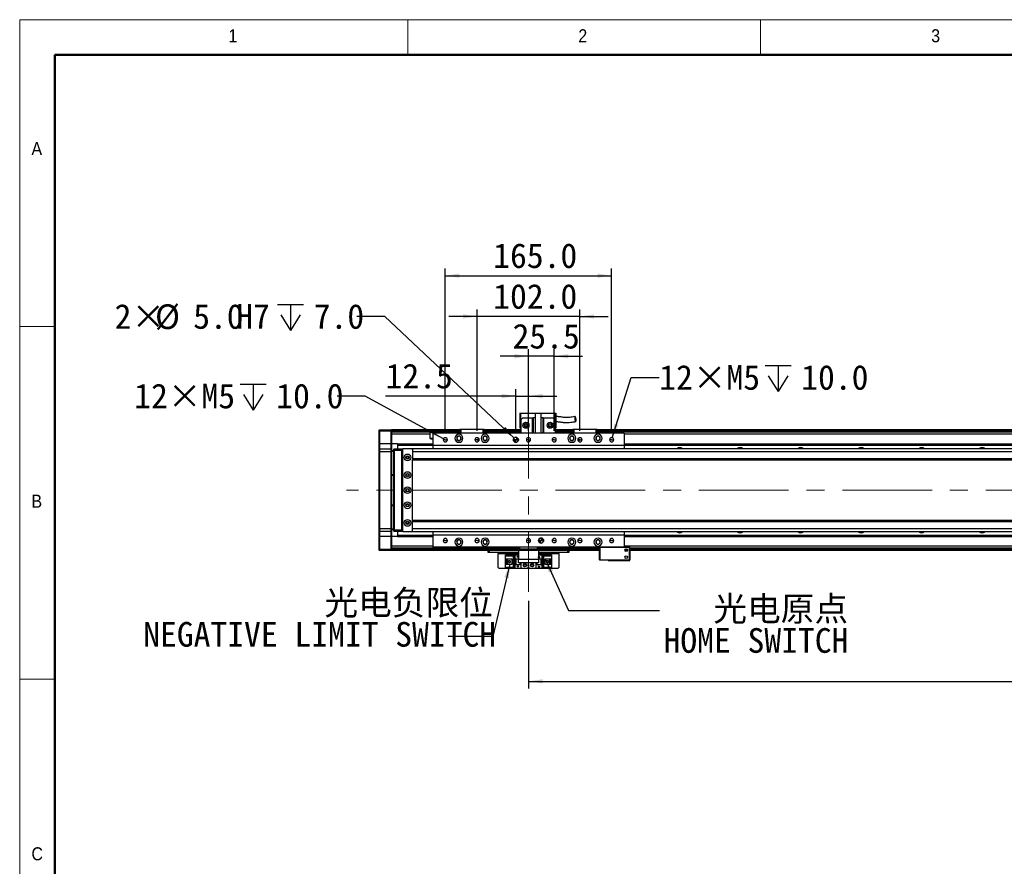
# Model space of a CAD drawing. Header units: millimetres. Extents: x 35 to 2924, y 35 to 2044.
# Tile 2 of 8: x 35 to 1012, y 1204 to 2044. Entities that reach past the tile are written whole.
import ezdxf

# ---------------------------------------------------------------- set-up
doc = ezdxf.new("R2010")
doc.units = ezdxf.units.MM
doc.header["$LTSCALE"] = 7
doc.linetypes.add('CENTERX2', pattern=[20.32, 12.7, -2.54, 2.54, -2.54])
doc.layers.add('DIMNS', color=7, linetype='Continuous')
doc.styles.add('SLDTEXTSTYLE1', font='txt')
doc.styles.add('SLDTEXTSTYLE10', font='txt')
doc.styles.add('SLDTEXTSTYLE3', font='Gothic.ttf', dxfattribs={"width": 0.913})
doc.styles.add('SLDTEXTSTYLE9', font='txt', dxfattribs={"bigfont": 'bigfont'})
doc.dimstyles.new('SLDDIMSTYLE0', dxfattribs={"dimtxt": 24.5, "dimasz": 14, "dimexe": 0, "dimexo": 0.0625, "dimgap": 6.125, "dimtad": 2, "dimdec": 1, "dimrnd": 1e-09, "dimzin": 4, "dimdsep": 46, "dimtxsty": 'SLDTEXTSTYLE1', "dimsah": 1, "dimcen": 0.09, "dimadec": 0, "dimazin": 1, "dimtfac": 1, "dimtdec": 1, "dimtofl": 0, "dimtmove": 0, "dimatfit": 3, "dimfxl": 0, "dimfrac": 2, "dimtolj": 1, "dimtzin": 12, "dimarcsym": 0})
doc.dimstyles.new('SLDDIMSTYLE1', dxfattribs={"dimtxt": 24.5, "dimasz": 14, "dimexe": 0, "dimexo": 0.0625, "dimgap": 6.125, "dimtad": 2, "dimdec": 1, "dimrnd": 1e-09, "dimzin": 4, "dimdsep": 46, "dimtxsty": 'SLDTEXTSTYLE1', "dimsah": 1, "dimcen": 0.09, "dimadec": 0, "dimazin": 1, "dimtfac": 1, "dimtdec": 1, "dimtmove": 0, "dimatfit": 0, "dimfxl": 0, "dimfrac": 2, "dimtolj": 1, "dimtzin": 12, "dimarcsym": 0})
doc.dimstyles.new('SLDDIMSTYLE2', dxfattribs={"dimtxt": 0.18, "dimasz": 14, "dimexe": 0, "dimexo": 0.0625, "dimgap": 0, "dimtad": 0, "dimtih": 1, "dimtoh": 1, "dimdec": 0, "dimrnd": 1e-09, "dimzin": 0, "dimdsep": 46, "dimtxsty": 'Standard', "dimsah": 1, "dimcen": 0.09, "dimadec": 0, "dimazin": 0, "dimtfac": 14, "dimtdec": 0, "dimtofl": 0, "dimtmove": 0, "dimatfit": 3, "dimfxl": 0, "dimfrac": 2, "dimtolj": 1, "dimtzin": 0, "dimarcsym": 0})
doc.dimstyles.new('SLDDIMSTYLE3', dxfattribs={"dimtxt": 24.5, "dimasz": 14, "dimexe": 0, "dimexo": 0.0625, "dimgap": 6.125, "dimtad": 2, "dimdec": 1, "dimrnd": 1e-09, "dimzin": 12, "dimdsep": 46, "dimtxsty": 'SLDTEXTSTYLE1', "dimsah": 1, "dimcen": 0.09, "dimadec": 0, "dimazin": 3, "dimtfac": 1, "dimtdec": 1, "dimtmove": 0, "dimatfit": 0, "dimfxl": 0, "dimfrac": 2, "dimtolj": 1, "dimtzin": 12, "dimarcsym": 0})
doc.dimstyles.new('SLDDIMSTYLE7', dxfattribs={"dimtxt": 24.5, "dimasz": 14, "dimexe": 0, "dimexo": 0.0625, "dimgap": 6.125, "dimtad": 0, "dimtih": 1, "dimtoh": 1, "dimdec": 1, "dimrnd": 1e-09, "dimzin": 4, "dimdsep": 46, "dimtxsty": 'SLDTEXTSTYLE1', "dimsah": 1, "dimcen": 0, "dimadec": 0, "dimazin": 1, "dimtfac": 1, "dimtdec": 1, "dimtofl": 0, "dimtmove": 0, "dimatfit": 3, "dimfxl": 0, "dimfrac": 2, "dimtolj": 1, "dimtzin": 12, "dimarcsym": 0})
doc.dimstyles.new('SLDDIMSTYLE8', dxfattribs={"dimtxt": 24.5, "dimasz": 14, "dimexe": 0, "dimexo": 0.0625, "dimgap": 6.125, "dimtad": 0, "dimtih": 1, "dimtoh": 1, "dimdec": 1, "dimrnd": 1e-09, "dimzin": 12, "dimdsep": 46, "dimtxsty": 'SLDTEXTSTYLE1', "dimsah": 1, "dimcen": 0, "dimadec": 0, "dimazin": 3, "dimtfac": 1, "dimtdec": 1, "dimtofl": 0, "dimtmove": 0, "dimatfit": 3, "dimfxl": 0, "dimfrac": 2, "dimtolj": 1, "dimtzin": 12, "dimarcsym": 0})
doc.dimstyles.new('SLDDIMSTYLE9', dxfattribs={"dimtxt": 24.5, "dimasz": 14, "dimexe": 0, "dimexo": 0.0625, "dimgap": 6.125, "dimtad": 0, "dimtih": 1, "dimtoh": 1, "dimdec": 1, "dimrnd": 1e-09, "dimzin": 12, "dimdsep": 46, "dimtxsty": 'SLDTEXTSTYLE1', "dimsah": 1, "dimcen": 0, "dimadec": 0, "dimazin": 3, "dimtfac": 1, "dimtdec": 1, "dimtofl": 0, "dimtmove": 0, "dimatfit": 3, "dimfxl": 0, "dimfrac": 2, "dimtolj": 1, "dimtzin": 12, "dimarcsym": 0})

# ---------------------------------------------------------------- blocks, each defined once
blk = doc.blocks.new('_D_26')
at = {"layer": 'DIMNS'}
for p, q in [((527.19, 1670.37), (397.98, 1670.37)), ((527.19, 1635.87), (527.19, 1677.37)), ((527.19, 1670.37), (539.69, 1670.37)), ((539.69, 1635.87), (539.69, 1677.37)), ((539.69, 1670.37), (567.69, 1670.37))]:
    blk.add_line(p, q, dxfattribs=at)
for points in [[(527.19, 1670.37), (513.19, 1672.47), (513.19, 1668.27)], [(539.69, 1670.37), (553.69, 1668.27), (553.69, 1672.47)]]:
    blk.add_solid(points, dxfattribs=at)
at = {"layer": 'DIMNS', "insert": (397.98, 1702.51), "char_height": 24.5, "attachment_point": 1, "style": 'SLDTEXTSTYLE1'}
blk.add_mtext('12.5', dxfattribs=at)
blk = doc.blocks.new('_D_27')
at = {"layer": 'DIMNS'}
for p, q in [((488.69, 1749.44), (460.69, 1749.44)), ((488.69, 1635.87), (488.69, 1756.44)), ((590.69, 1749.44), (488.69, 1749.44)), ((590.69, 1635.87), (590.69, 1756.44)), ((590.69, 1749.44), (618.69, 1749.44))]:
    blk.add_line(p, q, dxfattribs=at)
for points in [[(488.69, 1749.44), (474.69, 1751.54), (474.69, 1747.34)], [(590.69, 1749.44), (604.69, 1747.34), (604.69, 1751.54)]]:
    blk.add_solid(points, dxfattribs=at)
at = {"layer": 'DIMNS', "insert": (504.73, 1781.59), "char_height": 24.5, "attachment_point": 1, "style": 'SLDTEXTSTYLE1'}
blk.add_mtext('102.0', dxfattribs=at)
blk = doc.blocks.new('_D_28')
at = {"layer": 'DIMNS'}
for p, q in [((457.19, 1635.87), (457.19, 1796.88)), ((457.19, 1789.88), (622.19, 1789.88)), ((622.19, 1635.87), (622.19, 1796.88))]:
    blk.add_line(p, q, dxfattribs=at)
for points in [[(457.19, 1789.88), (471.19, 1787.78), (471.19, 1791.98)], [(622.19, 1789.88), (608.19, 1791.98), (608.19, 1787.78)]]:
    blk.add_solid(points, dxfattribs=at)
at = {"layer": 'DIMNS', "insert": (504.73, 1822.02), "char_height": 24.5, "attachment_point": 1, "style": 'SLDTEXTSTYLE1'}
blk.add_mtext('165.0', dxfattribs=at)
blk = doc.blocks.new('_D_29')
at = {"layer": 'DIMNS'}
for p, q in [((539.69, 1709.94), (511.69, 1709.94)), ((539.69, 1635.87), (539.69, 1716.94)), ((565.19, 1709.94), (539.69, 1709.94)), ((565.19, 1635.87), (565.19, 1716.94)), ((565.19, 1709.94), (593.19, 1709.94))]:
    blk.add_line(p, q, dxfattribs=at)
for points in [[(539.69, 1709.94), (525.69, 1712.04), (525.69, 1707.84)], [(565.19, 1709.94), (579.19, 1707.84), (579.19, 1712.04)]]:
    blk.add_solid(points, dxfattribs=at)
at = {"layer": 'DIMNS', "insert": (523.92, 1742.09), "char_height": 24.5, "attachment_point": 1, "style": 'SLDTEXTSTYLE1'}
blk.add_mtext('25.5', dxfattribs=at)
blk = doc.blocks.new('SW_SYMBOL_HOLE_DEPTH')
at = {"layer": 'DIMNS', "color": 0}
for p, q in [((0, 6125), (5600, 6125)), ((2800, 6125), (2800, 525)), ((700, 3885), (2800, 525)), ((4900, 3885), (2800, 525))]:
    blk.add_line(p, q, dxfattribs=at)
blk = doc.blocks.new('_D_31')
at = {"layer": 'DIMNS'}
for p, q in [((622.81, 1628.99), (641.42, 1688.84)), ((641.42, 1688.84), (669.42, 1688.84))]:
    blk.add_line(p, q, dxfattribs=at)
blk.add_solid([(622.81, 1628.99), (628.98, 1641.74), (624.97, 1642.98)], dxfattribs=at)
at = {"layer": 'DIMNS', "xscale": 0.004592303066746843, "yscale": 0.004592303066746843, "zscale": 0.004592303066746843}
blk.add_blockref('SW_SYMBOL_HOLE_DEPTH', (774.4, 1672.62), dxfattribs=at)
at = {"layer": 'DIMNS', "char_height": 24.5, "attachment_point": 1, "style": 'SLDTEXTSTYLE1'}
for s, insert in [('12×M5', (669.42, 1701.19)), ('10.0', (810.26, 1701.19))]:
    blk.add_mtext(s, dxfattribs=dict(at, insert=insert))
blk = doc.blocks.new('_D_32')
at = {"layer": 'DIMNS'}
for p, q in [((377.86, 1670.37), (349.86, 1670.37)), ((455.35, 1627.99), (377.86, 1670.37))]:
    blk.add_line(p, q, dxfattribs=at)
blk.add_solid([(455.35, 1627.99), (444.07, 1636.55), (442.06, 1632.87)], dxfattribs=at)
at = {"layer": 'DIMNS', "xscale": 0.004592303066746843, "yscale": 0.004592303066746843, "zscale": 0.004592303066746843}
blk.add_blockref('SW_SYMBOL_HOLE_DEPTH', (253.63, 1654.15), dxfattribs=at)
at = {"layer": 'DIMNS', "char_height": 24.5, "attachment_point": 1, "style": 'SLDTEXTSTYLE1'}
for s, insert in [('12×M5', (148.66, 1682.71)), ('10.0', (289.5, 1682.71))]:
    blk.add_mtext(s, dxfattribs=dict(at, insert=insert))
blk = doc.blocks.new('_D_33')
at = {"layer": 'DIMNS'}
for p, q in [((397.35, 1749.44), (369.35, 1749.44)), ((525.37, 1628.7), (397.35, 1749.44))]:
    blk.add_line(p, q, dxfattribs=at)
blk.add_solid([(525.37, 1628.7), (516.63, 1639.83), (513.75, 1636.78)], dxfattribs=at)
at = {"layer": 'DIMNS', "xscale": 0.004592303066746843, "yscale": 0.004592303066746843, "zscale": 0.004592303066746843}
blk.add_blockref('SW_SYMBOL_HOLE_DEPTH', (290.82, 1733.12), dxfattribs=at)
at = {"layer": 'DIMNS', "char_height": 24.5, "attachment_point": 1, "style": 'SLDTEXTSTYLE1'}
for s, insert in [('2×', (129.17, 1761.68)), ('%%c', (169.25, 1761.45)), ('5.0', (207.11, 1761.68)), ('H7', (249.78, 1761.68)), ('7.0', (326.68, 1761.68))]:
    blk.add_mtext(s, dxfattribs=dict(at, insert=insert))
blk = doc.blocks.new('_D_34')
at = {"layer": 'DIMNS'}
for p, q in [((539.69, 1467.14), (539.69, 1380.18)), ((2039.69, 1467.14), (2039.69, 1380.18)), ((539.69, 1387.18), (2039.69, 1387.18))]:
    blk.add_line(p, q, dxfattribs=at)
for points in [[(539.69, 1387.18), (553.69, 1385.08), (553.69, 1389.28)], [(2039.69, 1387.18), (2025.69, 1389.28), (2025.69, 1385.08)]]:
    blk.add_solid(points, dxfattribs=at)
at = {"layer": 'DIMNS', "insert": (1247.02, 1419.33), "char_height": 24.5, "attachment_point": 1, "style": 'SLDTEXTSTYLE1'}
blk.add_mtext('1500.0', dxfattribs=at)
blk = doc.blocks.new('SW_NOTE_8')
at = {"layer": 'DIMNS', "color": 0, "char_height": 24.5, "attachment_point": 1}
for s, insert, style in [('{\\fMicrosoft YaHei|b0|i0|c134|p34; 光电原点}', (44.97, 14.07), 'SLDTEXTSTYLE9'), ('HOME SWITCH', (3.9, -17.43), 'SLDTEXTSTYLE10')]:
    blk.add_mtext(s, dxfattribs=dict(at, insert=insert, style=style))
blk = doc.blocks.new('SW_NOTE_9')
at = {"layer": 'DIMNS', "color": 0, "char_height": 24.5, "attachment_point": 1}
for s, insert, style in [('{\\fMicrosoft YaHei|b0|i0|c134|p34;    光电负限位}', (-155.8, 46.01), 'SLDTEXTSTYLE9'), ('NEGATIVE LIMIT SWITCH', (-302.35, 14.51), 'SLDTEXTSTYLE10')]:
    blk.add_mtext(s, dxfattribs=dict(at, insert=insert, style=style))
blk = doc.blocks.new('SW_DOWELSYMBOL_5')
at = {"linetype": 'Continuous', "lineweight": 18}
h = blk.add_hatch(color=0, dxfattribs=at)
edge = h.paths.add_edge_path(flags=0)
edge.add_arc((0, 0), 2.5, 180, 270)
edge.add_line((0, -2.5), (0, 0))
edge.add_line((0, 0), (-2.5, 0))
h = blk.add_hatch(color=0, dxfattribs=at)
edge = h.paths.add_edge_path(flags=0)
edge.add_arc((0, 0), 2.5, 0, 90)
edge.add_line((0, 2.5), (0, 0))
edge.add_line((0, 0), (2.5, 0))
at = {"layer": 'DIMNS', "color": 0}
blk.add_circle((0, 0), 2.5, dxfattribs=at)
blk = doc.blocks.new('SW_DOWELSYMBOL_6')
at = {"linetype": 'Continuous', "lineweight": 18}
h = blk.add_hatch(color=0, dxfattribs=at)
edge = h.paths.add_edge_path(flags=0)
edge.add_arc((0, 0), 2.5, 180, 270)
edge.add_line((0, -2.5), (0, 0))
edge.add_line((0, 0), (-2.5, 0))
h = blk.add_hatch(color=0, dxfattribs=at)
edge = h.paths.add_edge_path(flags=0)
edge.add_arc((0, 0), 2.5, 0, 90)
edge.add_line((0, 2.5), (0, 0))
edge.add_line((0, 0), (2.5, 0))
at = {"layer": 'DIMNS', "color": 0}
blk.add_circle((0, 0), 2.5, dxfattribs=at)

msp = doc.modelspace()

# ---------------------------------------------------------------- linework, layer by layer
at = {"color": 7, "linetype": 'Continuous', "lineweight": 18}
for p, q in [((2905, 2044), (35, 2044)), ((35, 2044), (35, 35)), ((420, 2009), (420, 2044)), ((770, 2044), (770, 2009)), ((70, 2009), (2870, 2009)), ((70, 2009), (70, 70)), ((70, 1739.5), (35, 1739.5)), ((35, 1389.5), (70, 1389.5))]:
    msp.add_line(p, q, dxfattribs=at)
at = {"color": 7, "linetype": 'Continuous', "lineweight": 50}
for p, q in [((2870, 2009), (70, 2009)), ((70, 2009), (70, 70))]:
    msp.add_line(p, q, dxfattribs=at)
at = {"color": 7, "linetype": 'Continuous', "lineweight": 25}
for p, q in [((531.19, 1653.28), (532.19, 1653.28)), ((531.19, 1653.28), (531.19, 1638.88)), ((532.19, 1646.88), (532.19, 1653.28)), ((532.19, 1653.28), (546.19, 1653.28)), ((546.19, 1653.48), (546.19, 1633.48)), ((546.19, 1653.48), (552.19, 1653.48)), ((552.19, 1633.48), (552.19, 1653.48)), ((552.19, 1653.28), (566.19, 1653.28)), ((566.19, 1653.28), (567.19, 1653.28)), ((566.19, 1653.28), (566.19, 1646.88)), ((567.19, 1638.88), (567.19, 1653.28)), ((534.19, 1648.88), (532.19, 1646.88)), ((532.19, 1646.88), (532.19, 1633.48)), ((534.19, 1648.88), (543.69, 1648.88)), ((543.69, 1633.48), (543.69, 1648.88)), ((543.69, 1648.88), (544.19, 1648.88)), ((544.19, 1648.88), (544.19, 1633.48)), ((546.19, 1648.88), (544.19, 1648.88)), ((554.19, 1648.88), (552.19, 1648.88)), ((554.19, 1633.48), (554.19, 1648.88)), ((554.19, 1648.88), (554.69, 1648.88)), ((554.69, 1648.88), (564.19, 1648.88)), ((554.69, 1648.88), (554.69, 1633.48)), ((566.19, 1646.88), (564.19, 1648.88)), ((566.19, 1646.88), (566.19, 1633.48)), ((391.69, 1636.68), (391.99, 1636.98)), ((391.69, 1635.48), (391.69, 1636.68)), ((391.69, 1635.48), (391.99, 1635.48)), ((391.69, 1622.98), (391.69, 1635.48)), ((391.99, 1636.98), (391.99, 1635.48)), ((391.99, 1636.98), (403.39, 1636.98)), ((391.99, 1635.48), (391.99, 1622.98)), ((403.39, 1635.48), (391.99, 1635.48)), ((403.39, 1635.48), (403.39, 1636.98)), ((403.39, 1636.98), (403.69, 1636.68)), ((403.39, 1622.98), (403.39, 1635.48)), ((403.39, 1635.48), (403.69, 1635.48)), ((471.69, 1636.98), (403.69, 1636.98)), ((403.69, 1636.98), (403.69, 1636.68)), ((403.69, 1636.68), (403.69, 1635.48)), ((403.69, 1636.48), (471.69, 1636.48)), ((403.69, 1635.48), (403.69, 1622.98)), ((471.69, 1634.49), (403.69, 1634.49)), ((442.05, 1632.49), (403.69, 1632.49)), ((442.05, 1628.38), (442.05, 1632.49)), ((634.69, 1633.48), (444.69, 1633.48)), ((444.69, 1633.48), (444.69, 1621.48)), ((464.69, 1636.78), (471.69, 1636.78)), ((464.69, 1636.78), (464.69, 1636.58)), ((464.69, 1636.58), (471.69, 1636.58)), ((464.69, 1636.48), (464.69, 1636.58)), ((471.69, 1637.18), (471.99, 1637.48)), ((471.69, 1633.48), (471.69, 1637.18)), ((472.69, 1637.18), (471.69, 1637.18)), ((471.99, 1637.48), (472.81, 1637.48)), ((472.69, 1637.18), (472.81, 1637.48)), ((472.69, 1637.18), (472.69, 1633.48)), ((494.69, 1637.18), (472.69, 1637.18)), ((472.81, 1637.48), (494.57, 1637.48)), ((494.57, 1637.48), (495.39, 1637.48)), ((494.69, 1637.18), (494.57, 1637.48)), ((494.69, 1633.48), (494.69, 1637.18)), ((495.69, 1637.18), (494.69, 1637.18)), ((495.39, 1637.48), (495.69, 1637.18)), ((495.69, 1637.18), (495.69, 1633.48)), ((532.19, 1636.98), (495.69, 1636.98)), ((495.69, 1636.78), (532.19, 1636.78)), ((495.69, 1636.58), (532.19, 1636.58)), ((495.69, 1636.48), (532.19, 1636.48)), ((532.19, 1634.49), (495.69, 1634.49)), ((531.19, 1638.88), (532.19, 1638.88)), ((566.19, 1638.88), (567.19, 1638.88)), ((583.69, 1636.98), (566.19, 1636.98)), ((566.19, 1636.78), (583.69, 1636.78)), ((566.19, 1636.58), (583.69, 1636.58)), ((566.19, 1636.48), (583.69, 1636.48)), ((583.69, 1634.49), (566.19, 1634.49)), ((583.69, 1637.18), (583.99, 1637.48)), ((583.69, 1633.48), (583.69, 1637.18)), ((584.69, 1637.18), (583.69, 1637.18)), ((583.99, 1637.48), (584.81, 1637.48)), ((584.69, 1637.18), (584.81, 1637.48)), ((584.69, 1637.18), (584.69, 1633.48)), ((606.69, 1637.18), (584.69, 1637.18)), ((584.81, 1637.48), (606.57, 1637.48)), ((606.57, 1637.48), (607.39, 1637.48)), ((606.69, 1637.18), (606.57, 1637.48)), ((606.69, 1633.48), (606.69, 1637.18)), ((607.69, 1637.18), (606.69, 1637.18)), ((607.39, 1637.48), (607.69, 1637.18)), ((607.69, 1637.18), (607.69, 1633.48)), ((1971.69, 1636.98), (607.69, 1636.98)), ((607.69, 1636.78), (1971.69, 1636.78)), ((607.69, 1636.58), (1971.69, 1636.58)), ((607.69, 1636.48), (1971.69, 1636.48)), ((1971.69, 1634.49), (607.69, 1634.49)), ((634.69, 1633.48), (634.69, 1621.48)), ((391.69, 1622.98), (391.99, 1622.98)), ((391.69, 1617.68), (391.69, 1622.98)), ((391.99, 1622.98), (391.99, 1617.98)), ((403.39, 1622.98), (391.99, 1622.98)), ((403.39, 1617.98), (403.39, 1622.98)), ((403.39, 1622.98), (403.69, 1622.98)), ((409.69, 1622.99), (403.69, 1622.99)), ((403.69, 1622.98), (403.69, 1617.68)), ((409.69, 1622.99), (444.69, 1622.99)), ((409.69, 1622.99), (409.69, 1622.7)), ((409.69, 1622.7), (444.69, 1622.7)), ((409.69, 1622.7), (409.69, 1621.8)), ((409.69, 1621.8), (444.69, 1621.8)), ((409.69, 1621.8), (409.69, 1621.5)), ((409.69, 1621.5), (444.69, 1621.5)), ((409.69, 1621.5), (409.69, 1617.98)), ((444.69, 1628.38), (442.05, 1628.38)), ((634.69, 1621.48), (444.69, 1621.48)), ((444.69, 1621.48), (444.69, 1617.98)), ((457.19, 1626.98), (455.09, 1626.98)), ((457.19, 1626.98), (459.29, 1626.98)), ((488.69, 1626.98), (486.59, 1626.98)), ((488.69, 1626.98), (488.82, 1626.98)), ((490.03, 1626.98), (490.79, 1626.98)), ((527.19, 1626.98), (524.69, 1626.98)), ((527.19, 1626.98), (529.69, 1626.98)), ((539.69, 1626.98), (537.59, 1626.98)), ((539.69, 1626.98), (541.79, 1626.98)), ((565.19, 1626.98), (563.09, 1626.98)), ((565.19, 1626.98), (567.29, 1626.98)), ((589.35, 1626.98), (588.59, 1626.98)), ((590.69, 1626.98), (590.56, 1626.98)), ((590.69, 1626.98), (592.79, 1626.98)), ((622.19, 1626.98), (620.09, 1626.98)), ((622.19, 1626.98), (624.29, 1626.98)), ((634.69, 1622.99), (1944.69, 1622.99)), ((634.69, 1622.7), (1944.69, 1622.7)), ((634.69, 1621.8), (1944.69, 1621.8)), ((634.69, 1621.5), (1944.69, 1621.5)), ((634.69, 1621.48), (634.69, 1617.98)), ((391.99, 1617.98), (391.69, 1617.68)), ((391.69, 1614.98), (391.69, 1617.68)), ((391.69, 1538.98), (391.69, 1614.98)), ((391.99, 1614.98), (391.69, 1614.98)), ((391.99, 1617.98), (391.99, 1614.98)), ((391.99, 1617.98), (403.39, 1617.98)), ((391.99, 1614.98), (391.99, 1538.98)), ((403.39, 1614.98), (391.99, 1614.98)), ((403.39, 1614.98), (403.39, 1617.98)), ((403.39, 1617.98), (403.69, 1617.68)), ((403.39, 1538.98), (403.39, 1614.98)), ((403.39, 1614.98), (403.69, 1614.98)), ((403.69, 1617.68), (403.69, 1614.98)), ((403.69, 1616.48), (406.19, 1616.48)), ((406.19, 1615.48), (403.69, 1615.48)), ((403.69, 1614.98), (403.69, 1538.98)), ((406.19, 1617.68), (406.49, 1617.98)), ((406.19, 1616.48), (406.19, 1617.68)), ((406.19, 1537.48), (406.19, 1616.48)), ((406.19, 1616.48), (406.49, 1616.48)), ((406.49, 1617.98), (406.49, 1616.48)), ((406.49, 1617.98), (413.69, 1617.98)), ((406.49, 1616.48), (406.49, 1537.48)), ((413.69, 1616.48), (406.49, 1616.48)), ((413.69, 1617.98), (413.69, 1616.48)), ((413.69, 1617.98), (415.19, 1617.98)), ((414.89, 1617.68), (413.69, 1617.68)), ((413.69, 1616.48), (413.69, 1537.48)), ((414.69, 1615.98), (414.19, 1615.98)), ((414.19, 1615.98), (414.19, 1537.98)), ((415.19, 1617.98), (414.69, 1617.48)), ((414.69, 1617.48), (414.69, 1536.48)), ((424.19, 1617.98), (415.19, 1617.98)), ((424.69, 1617.48), (424.19, 1617.98)), ((2155.19, 1617.98), (424.69, 1617.98)), ((424.69, 1617.98), (424.69, 1617.48)), ((424.69, 1617.35), (424.69, 1617.48)), ((424.69, 1617.35), (424.69, 1614.98)), ((2155.69, 1614.98), (424.69, 1614.98)), ((424.69, 1614.98), (424.69, 1607.98)), ((420.84, 1609.98), (418.54, 1609.98)), ((2155.69, 1607.98), (424.69, 1607.98)), ((424.69, 1607.98), (424.69, 1606.98)), ((424.69, 1606.98), (2155.69, 1606.98)), ((424.69, 1546.98), (424.69, 1606.98)), ((403.69, 1592.48), (406.19, 1592.48)), ((406.19, 1591.48), (403.69, 1591.48)), ((403.69, 1562.48), (406.19, 1562.48)), ((406.19, 1561.48), (403.69, 1561.48)), ((418.54, 1543.98), (420.84, 1543.98)), ((2155.69, 1546.98), (424.69, 1546.98)), ((424.69, 1545.98), (424.69, 1546.98)), ((424.69, 1545.98), (2155.69, 1545.98)), ((424.69, 1538.98), (424.69, 1545.98)), ((391.69, 1536.28), (391.69, 1538.98)), ((391.99, 1538.98), (391.69, 1538.98)), ((391.99, 1535.98), (391.69, 1536.28)), ((391.69, 1530.98), (391.69, 1536.28)), ((391.99, 1538.98), (391.99, 1535.98)), ((391.99, 1538.98), (403.39, 1538.98)), ((403.39, 1535.98), (391.99, 1535.98)), ((391.99, 1535.98), (391.99, 1530.98)), ((403.39, 1535.98), (403.39, 1538.98)), ((403.39, 1538.98), (403.69, 1538.98)), ((403.39, 1535.98), (403.69, 1536.28)), ((403.39, 1530.98), (403.39, 1535.98)), ((403.69, 1538.98), (403.69, 1536.28)), ((403.69, 1538.48), (406.19, 1538.48)), ((406.19, 1537.48), (403.69, 1537.48)), ((403.69, 1536.28), (403.69, 1530.98)), ((406.19, 1536.28), (406.19, 1537.48)), ((406.19, 1537.48), (406.49, 1537.48)), ((406.19, 1536.28), (406.49, 1535.98)), ((406.49, 1537.48), (406.49, 1535.98)), ((406.49, 1537.48), (413.69, 1537.48)), ((413.69, 1535.98), (406.49, 1535.98)), ((409.69, 1535.98), (409.69, 1532.46)), ((413.69, 1537.48), (413.69, 1535.98)), ((413.69, 1536.28), (414.89, 1536.28)), ((415.19, 1535.98), (413.69, 1535.98)), ((414.19, 1537.98), (414.69, 1537.98)), ((414.69, 1536.48), (415.19, 1535.98)), ((415.19, 1535.98), (424.19, 1535.98)), ((424.19, 1535.98), (424.69, 1536.48)), ((424.69, 1538.98), (2155.69, 1538.98)), ((424.69, 1536.62), (424.69, 1538.98)), ((424.69, 1536.48), (424.69, 1536.62)), ((424.69, 1535.98), (424.69, 1536.48)), ((424.69, 1535.98), (2155.19, 1535.98)), ((444.69, 1535.98), (444.69, 1532.48)), ((634.69, 1535.98), (634.69, 1532.48)), ((391.99, 1530.98), (391.69, 1530.98)), ((391.69, 1518.48), (391.69, 1530.98)), ((403.39, 1530.98), (391.99, 1530.98)), ((391.99, 1530.98), (391.99, 1518.48)), ((403.69, 1530.98), (403.39, 1530.98)), ((403.39, 1518.48), (403.39, 1530.98)), ((403.69, 1530.98), (403.69, 1518.48)), ((409.69, 1530.98), (403.69, 1530.98)), ((409.69, 1532.46), (444.69, 1532.46)), ((409.69, 1532.46), (409.69, 1532.17)), ((409.69, 1532.17), (444.69, 1532.17)), ((409.69, 1532.17), (409.69, 1531.27)), ((409.69, 1531.27), (444.69, 1531.27)), ((409.69, 1531.27), (409.69, 1530.98)), ((409.69, 1530.98), (444.69, 1530.98)), ((634.69, 1532.48), (444.69, 1532.48)), ((444.69, 1532.48), (444.69, 1520.48)), ((457.19, 1526.98), (455.09, 1526.98)), ((457.19, 1526.98), (459.29, 1526.98)), ((488.69, 1526.98), (486.59, 1526.98)), ((488.69, 1526.98), (490.79, 1526.98)), ((539.69, 1526.98), (537.59, 1526.98)), ((539.69, 1526.98), (541.79, 1526.98)), ((552.19, 1526.98), (549.69, 1526.98)), ((552.19, 1526.98), (554.69, 1526.98)), ((565.19, 1526.98), (563.09, 1526.98)), ((565.19, 1526.98), (567.29, 1526.98)), ((590.69, 1526.98), (588.59, 1526.98)), ((590.69, 1526.98), (592.79, 1526.98)), ((622.19, 1526.98), (620.09, 1526.98)), ((622.19, 1526.98), (624.29, 1526.98)), ((634.69, 1532.48), (634.69, 1520.48)), ((634.69, 1532.46), (1944.69, 1532.46)), ((634.69, 1532.17), (1944.69, 1532.17)), ((634.69, 1531.27), (1944.69, 1531.27)), ((634.69, 1530.98), (1944.69, 1530.98)), ((391.99, 1518.48), (391.69, 1518.48)), ((391.69, 1517.28), (391.69, 1518.48)), ((391.99, 1516.98), (391.69, 1517.28)), ((391.99, 1518.48), (391.99, 1516.98)), ((391.99, 1518.48), (403.39, 1518.48)), ((403.39, 1516.98), (391.99, 1516.98)), ((403.39, 1516.98), (403.39, 1518.48)), ((403.69, 1518.48), (403.39, 1518.48)), ((403.69, 1517.28), (403.39, 1516.98)), ((529.69, 1519.48), (403.69, 1519.48)), ((403.69, 1518.48), (403.69, 1517.28)), ((403.69, 1517.28), (403.69, 1516.98)), ((529.69, 1516.98), (403.69, 1516.98)), ((634.69, 1520.48), (444.69, 1520.48)), ((499.69, 1514.98), (499.69, 1516.98)), ((500.69, 1514.98), (499.69, 1514.98)), ((500.69, 1516.98), (500.69, 1514.98)), ((529.69, 1514.98), (500.69, 1514.98)), ((509.69, 1514.98), (509.69, 1513.98)), ((509.69, 1500.18), (509.69, 1513.98)), ((529.69, 1518.48), (529.69, 1520.48)), ((530.69, 1518.48), (529.69, 1518.48)), ((529.69, 1516.98), (529.69, 1518.48)), ((549.69, 1516.98), (529.69, 1516.98)), ((529.69, 1516.98), (529.69, 1508.48)), ((530.69, 1520.48), (530.69, 1518.48)), ((548.69, 1518.48), (530.69, 1518.48)), ((548.69, 1518.48), (548.69, 1520.48)), ((549.69, 1518.48), (548.69, 1518.48)), ((549.69, 1520.48), (549.69, 1518.48)), ((610.19, 1519.48), (549.69, 1519.48)), ((549.69, 1518.48), (549.69, 1516.98)), ((549.69, 1516.98), (549.69, 1508.48)), ((610.19, 1516.98), (549.69, 1516.98)), ((578.69, 1514.98), (549.69, 1514.98)), ((569.69, 1513.98), (569.69, 1514.98)), ((569.69, 1513.98), (569.69, 1500.18)), ((578.69, 1514.98), (578.69, 1516.98)), ((579.69, 1514.98), (578.69, 1514.98)), ((579.69, 1516.98), (579.69, 1514.98)), ((610.49, 1520.48), (610.19, 1520.18)), ((610.19, 1507.78), (610.19, 1520.18)), ((610.49, 1520.18), (610.19, 1520.18)), ((610.49, 1520.18), (610.61, 1520.48)), ((610.49, 1520.18), (610.49, 1507.78)), ((639.89, 1520.18), (610.49, 1520.18)), ((634.69, 1520.78), (640.19, 1520.78)), ((634.69, 1520.48), (639.77, 1520.48)), ((637.84, 1516.98), (635.54, 1516.98)), ((639.89, 1520.18), (639.77, 1520.48)), ((639.77, 1520.48), (639.89, 1520.48)), ((640.19, 1520.18), (639.89, 1520.48)), ((639.89, 1507.78), (639.89, 1520.18)), ((640.19, 1520.18), (639.89, 1520.18)), ((640.19, 1520.18), (640.19, 1520.78)), ((640.19, 1520.18), (640.19, 1507.78)), ((1941.19, 1519.48), (640.19, 1519.48)), ((1941.19, 1516.98), (640.19, 1516.98)), ((516.99, 1511.88), (516.99, 1512.68)), ((516.99, 1512.68), (526.19, 1512.68)), ((525.29, 1511.88), (516.99, 1511.88)), ((516.99, 1511.88), (516.99, 1511.38)), ((524.79, 1511.38), (516.99, 1511.38)), ((516.99, 1508.78), (516.99, 1511.38)), ((516.99, 1508.78), (523.19, 1508.78)), ((516.99, 1503.18), (516.99, 1508.78)), ((518.29, 1503.18), (518.29, 1508.78)), ((518.79, 1508.43), (518.79, 1508.78)), ((523.19, 1508.43), (518.79, 1508.43)), ((518.79, 1503.53), (518.79, 1508.43)), ((521.59, 1506.78), (519.75, 1506.78)), ((519.75, 1506.78), (519.75, 1505.18)), ((519.75, 1505.18), (521.59, 1505.18)), ((521.59, 1506.78), (521.59, 1505.18)), ((523.19, 1508.78), (523.19, 1503.18)), ((524.79, 1511.38), (525.29, 1511.88)), ((524.79, 1500.58), (524.79, 1511.38)), ((525.29, 1500.08), (525.29, 1511.88)), ((526.19, 1512.68), (529.69, 1512.68)), ((526.19, 1512.68), (526.19, 1508.98)), ((526.19, 1508.98), (529.69, 1508.98)), ((526.19, 1508.98), (526.19, 1502.98)), ((526.69, 1508.98), (526.69, 1502.98)), ((526.99, 1508.98), (526.99, 1502.98)), ((528.59, 1511.18), (528.79, 1511.18)), ((529.19, 1509.98), (528.59, 1511.18)), ((528.79, 1511.58), (529.59, 1511.58)), ((528.79, 1511.18), (528.79, 1511.58)), ((529.69, 1510.98), (529.19, 1509.98)), ((529.59, 1511.58), (529.59, 1511.18)), ((529.59, 1511.18), (529.69, 1511.18)), ((529.69, 1508.48), (549.69, 1508.48)), ((529.69, 1504.98), (529.69, 1508.48)), ((549.69, 1504.98), (529.69, 1504.98)), ((531.39, 1502.98), (531.39, 1504.98)), ((531.69, 1502.98), (531.69, 1504.98)), ((532.19, 1504.98), (532.19, 1502.98)), ((539.69, 1501.28), (539.69, 1504.98)), ((547.19, 1502.98), (547.19, 1504.98)), ((547.69, 1504.98), (547.69, 1502.98)), ((547.99, 1504.98), (547.99, 1502.98)), ((549.69, 1512.68), (553.19, 1512.68)), ((549.69, 1510.58), (550.19, 1511.58)), ((549.79, 1510.38), (549.69, 1510.38)), ((549.69, 1508.98), (553.19, 1508.98)), ((549.69, 1508.48), (549.69, 1504.98)), ((549.79, 1509.98), (549.79, 1510.38)), ((550.59, 1509.98), (549.79, 1509.98)), ((550.19, 1511.58), (550.79, 1510.38)), ((550.59, 1510.38), (550.59, 1509.98)), ((550.79, 1510.38), (550.59, 1510.38)), ((552.39, 1502.98), (552.39, 1508.98)), ((552.69, 1502.98), (552.69, 1508.98)), ((553.19, 1508.98), (553.19, 1512.68)), ((553.19, 1512.68), (562.39, 1512.68)), ((553.19, 1502.98), (553.19, 1508.98)), ((562.39, 1511.88), (554.09, 1511.88)), ((554.09, 1511.88), (554.59, 1511.38)), ((554.09, 1511.88), (554.09, 1500.08)), ((554.59, 1511.38), (554.59, 1500.58)), ((562.39, 1511.38), (554.59, 1511.38)), ((556.19, 1508.78), (562.39, 1508.78)), ((556.19, 1503.18), (556.19, 1508.78)), ((560.59, 1508.43), (556.19, 1508.43)), ((557.79, 1505.18), (557.79, 1506.78)), ((559.63, 1506.78), (557.79, 1506.78)), ((557.79, 1505.18), (559.63, 1505.18)), ((559.63, 1505.18), (559.63, 1506.78)), ((560.59, 1508.78), (560.59, 1508.43)), ((560.59, 1508.43), (560.59, 1503.53)), ((561.09, 1508.78), (561.09, 1503.18)), ((562.39, 1512.68), (562.39, 1511.88)), ((562.39, 1511.38), (562.39, 1511.88)), ((562.39, 1511.38), (562.39, 1508.78)), ((562.39, 1508.78), (562.39, 1503.18)), ((610.49, 1507.48), (610.19, 1507.78)), ((610.19, 1507.78), (610.49, 1507.78)), ((610.49, 1507.78), (639.89, 1507.78)), ((610.49, 1507.78), (610.61, 1507.48)), ((610.61, 1507.48), (610.49, 1507.48)), ((639.77, 1507.48), (610.61, 1507.48)), ((618.69, 1507.18), (618.69, 1507.48)), ((618.69, 1507.18), (640.19, 1507.18)), ((639.89, 1507.78), (639.77, 1507.48)), ((639.89, 1507.48), (639.77, 1507.48)), ((639.89, 1507.78), (640.19, 1507.78)), ((640.19, 1507.78), (639.89, 1507.48)), ((640.19, 1507.18), (640.19, 1507.78)), ((509.69, 1500.18), (510.69, 1499.18)), ((568.69, 1499.18), (510.69, 1499.18)), ((523.19, 1503.18), (516.99, 1503.18)), ((516.99, 1500.58), (516.99, 1503.18)), ((516.99, 1500.58), (524.79, 1500.58)), ((516.99, 1500.58), (516.99, 1500.08)), ((516.99, 1500.08), (525.29, 1500.08)), ((516.99, 1499.28), (516.99, 1500.08)), ((526.19, 1499.28), (516.99, 1499.28)), ((518.79, 1503.18), (518.79, 1503.53)), ((518.79, 1503.53), (523.19, 1503.53)), ((525.29, 1500.08), (524.79, 1500.58)), ((532.19, 1502.98), (526.19, 1502.98)), ((526.19, 1502.98), (526.19, 1499.28)), ((532.19, 1499.28), (526.19, 1499.28)), ((528.59, 1501.58), (528.79, 1501.58)), ((529.19, 1500.38), (528.59, 1501.58)), ((528.79, 1501.98), (529.59, 1501.98)), ((528.79, 1501.58), (528.79, 1501.98)), ((529.79, 1501.58), (529.19, 1500.38)), ((529.59, 1501.98), (529.59, 1501.58)), ((529.59, 1501.58), (529.79, 1501.58)), ((532.19, 1502.98), (532.19, 1499.28)), ((537.69, 1499.28), (532.19, 1499.28)), ((547.19, 1499.28), (541.69, 1499.28)), ((547.19, 1499.28), (547.19, 1502.98)), ((553.19, 1502.98), (547.19, 1502.98)), ((553.19, 1499.28), (547.19, 1499.28)), ((549.59, 1500.78), (550.19, 1501.98)), ((549.79, 1500.78), (549.59, 1500.78)), ((549.79, 1500.38), (549.79, 1500.78)), ((550.59, 1500.38), (549.79, 1500.38)), ((550.19, 1501.98), (550.79, 1500.78)), ((550.59, 1500.78), (550.59, 1500.38)), ((550.79, 1500.78), (550.59, 1500.78)), ((553.19, 1499.28), (553.19, 1502.98)), ((562.39, 1499.28), (553.19, 1499.28)), ((554.59, 1500.58), (554.09, 1500.08)), ((554.09, 1500.08), (562.39, 1500.08)), ((554.59, 1500.58), (562.39, 1500.58)), ((556.19, 1503.53), (560.59, 1503.53)), ((562.39, 1503.18), (556.19, 1503.18)), ((560.59, 1503.53), (560.59, 1503.18)), ((562.39, 1503.18), (562.39, 1500.58)), ((562.39, 1500.08), (562.39, 1500.58)), ((562.39, 1500.08), (562.39, 1499.28)), ((568.69, 1499.18), (569.69, 1500.18))]:
    msp.add_line(p, q, dxfattribs=at)
at = {"color": 8, "linetype": 'Continuous', "lineweight": 25}
for p, q in [((471.69, 1635.98), (403.69, 1635.98)), ((532.19, 1635.98), (495.69, 1635.98)), ((583.69, 1635.98), (566.19, 1635.98)), ((1971.69, 1635.98), (607.69, 1635.98)), ((1944.69, 1632.49), (634.69, 1632.49)), ((444.69, 1521.48), (403.69, 1521.48)), ((529.69, 1517.98), (403.69, 1517.98)), ((509.69, 1513.98), (529.69, 1513.98)), ((610.19, 1517.98), (549.69, 1517.98)), ((549.69, 1513.98), (569.69, 1513.98)), ((1944.69, 1521.48), (634.69, 1521.48)), ((637.84, 1517.98), (635.54, 1517.98)), ((1941.19, 1517.98), (640.19, 1517.98))]:
    msp.add_line(p, q, dxfattribs=at)
at = {"color": 7, "linetype": 'Continuous', "lineweight": 25}
for centre, radius in [((537.19, 1641.38), 3), ((537.19, 1641.38), 1.7), ((537.19, 1641.38), 1.6), ((561.19, 1641.38), 3), ((561.19, 1641.38), 1.7), ((561.19, 1641.38), 1.6), ((419.69, 1609.48), 3.36), ((419.69, 1609.48), 1.7), ((419.69, 1609.48), 1.25), ((419.69, 1591.98), 3.36), ((419.69, 1591.98), 1.7), ((419.69, 1591.98), 1.25), ((419.69, 1576.98), 3.36), ((419.69, 1576.98), 1.7), ((419.69, 1576.98), 1.25), ((419.69, 1561.98), 3.36), ((419.69, 1561.98), 1.7), ((419.69, 1561.98), 1.25), ((419.69, 1544.48), 3.36), ((419.69, 1544.48), 1.7), ((419.69, 1544.48), 1.25), ((636.69, 1517.48), 1.25), ((536.19, 1502.48), 1.75), ((543.19, 1502.48), 1.75), ((636.69, 1510.48), 1.25), ((536.19, 1502.48), 1.25), ((543.19, 1502.48), 1.25)]:
    msp.add_circle(centre, radius, dxfattribs=at)
for centre, radius, start, end in [((470.69, 1628.48), 4, 0, 180), ((496.69, 1628.48), 4, 0, 180), ((582.69, 1628.48), 4, 0, 180), ((608.69, 1628.48), 4, 0, 180), ((457.19, 1626.98), 2.1, 0, 180), ((457.19, 1626.98), 2.1, 180, 0), ((470.69, 1628.48), 4, 180, 0), ((470.69, 1628.48), 2.25, 0, 180), ((470.69, 1628.48), 2.25, 180, 0), ((470.69, 1628.48), 2, 90, 270), ((470.69, 1628.48), 2, 270, 90), ((488.69, 1626.98), 2.1, 0, 180), ((488.69, 1626.98), 2.1, 180, 0), ((496.69, 1628.48), 4, 180, 0), ((496.69, 1628.48), 2.25, 0, 180), ((496.69, 1628.48), 2.25, 180, 0), ((496.69, 1628.48), 2, 90, 270), ((496.69, 1628.48), 2, 270, 90), ((527.19, 1626.98), 2.5, 0, 180), ((527.19, 1626.98), 2.5, 180, 0), ((539.69, 1626.98), 2.1, 0, 180), ((539.69, 1626.98), 2.1, 180, 0), ((565.19, 1626.98), 2.1, 0, 180), ((565.19, 1626.98), 2.1, 180, 0), ((582.69, 1628.48), 4, 180, 0), ((582.69, 1628.48), 2.25, 0, 180), ((582.69, 1628.48), 2.25, 180, 0), ((582.69, 1628.48), 2, 90, 270), ((582.69, 1628.48), 2, 270, 90), ((590.69, 1626.98), 2.1, 0, 180), ((590.69, 1626.98), 2.1, 180, 0), ((608.69, 1628.48), 4, 180, 0), ((608.69, 1628.48), 2.25, 0, 180), ((608.69, 1628.48), 2.25, 180, 0), ((608.69, 1628.48), 2, 90, 270), ((608.69, 1628.48), 2, 270, 90), ((622.19, 1626.98), 2.1, 0, 180), ((622.19, 1626.98), 2.1, 180, 0), ((689.69, 1615.49), 3.75, 41.71072, 138.28928), ((749.69, 1615.49), 3.75, 41.71072, 138.28928), ((809.69, 1615.49), 3.75, 41.71072, 138.28928), ((869.69, 1615.49), 3.75, 41.71072, 138.28928), ((929.69, 1615.49), 3.75, 41.71072, 138.28928), ((989.69, 1615.49), 3.75, 41.71072, 138.28928), ((689.69, 1538.48), 3.75, 221.71072, 318.28928), ((749.69, 1538.48), 3.75, 221.71072, 318.28928), ((809.69, 1538.48), 3.75, 221.71072, 318.28928), ((869.69, 1538.48), 3.75, 221.71072, 318.28928), ((929.69, 1538.48), 3.75, 221.71072, 318.28928), ((989.69, 1538.48), 3.75, 221.71072, 318.28928), ((457.19, 1526.98), 2.1, 0, 180), ((457.19, 1526.98), 2.1, 180, 0), ((470.69, 1525.48), 4, 0, 180), ((470.69, 1525.48), 4, 180, 0), ((470.69, 1525.48), 2.25, 0, 180), ((470.69, 1525.48), 2.25, 180, 0), ((470.69, 1525.48), 2, 90, 270), ((470.69, 1525.48), 2, 270, 90), ((488.69, 1526.98), 2.1, 0, 180), ((488.69, 1526.98), 2.1, 180, 0), ((496.69, 1525.48), 4, 0, 180), ((496.69, 1525.48), 4, 180, 0), ((496.69, 1525.48), 2.25, 0, 180), ((496.69, 1525.48), 2.25, 180, 0), ((496.69, 1525.48), 2, 90, 270), ((496.69, 1525.48), 2, 270, 90), ((539.69, 1526.98), 2.1, 0, 180), ((539.69, 1526.98), 2.1, 180, 0), ((552.19, 1526.98), 2.5, 0, 180), ((552.19, 1526.98), 2.5, 180, 0), ((565.19, 1526.98), 2.1, 0, 180), ((565.19, 1526.98), 2.1, 180, 0), ((582.69, 1525.48), 4, 0, 180), ((582.69, 1525.48), 4, 180, 0), ((582.69, 1525.48), 2.25, 0, 180), ((582.69, 1525.48), 2.25, 180, 0), ((582.69, 1525.48), 2, 90, 270), ((582.69, 1525.48), 2, 270, 90), ((590.69, 1526.98), 2.1, 0, 180), ((590.69, 1526.98), 2.1, 180, 0), ((608.69, 1525.48), 4, 0, 180), ((608.69, 1525.48), 4, 180, 0), ((608.69, 1525.48), 2.25, 0, 180), ((608.69, 1525.48), 2.25, 180, 0), ((608.69, 1525.48), 2, 90, 270), ((608.69, 1525.48), 2, 270, 90), ((622.19, 1526.98), 2.1, 0, 180), ((622.19, 1526.98), 2.1, 180, 0), ((537.69, 1501.28), 2, 270, 0), ((541.69, 1501.28), 2, 180, 270)]:
    msp.add_arc(centre, radius, start, end, dxfattribs=at)
for points, knots in [([(536.98, 1640.25), (536.85, 1640.28), (536.59, 1640.32), (536.25, 1640.54), (535.99, 1640.86), (535.84, 1641.26), (535.83, 1641.71), (535.97, 1642.15), (536.23, 1642.52), (536.47, 1642.68), (536.58, 1642.76)], [0, 0, 0, 0, 0.1153517, 0.2312534, 0.3517821, 0.47701, 0.6065221, 0.7402438, 0.8783584, 1, 1, 1, 1]), ([(537.19, 1640.23), (537.19, 1640.23), (537.31, 1640.24), (537.55, 1640.27), (537.87, 1640.43), (538.12, 1640.68), (538.29, 1640.99), (538.36, 1641.34), (538.32, 1641.69), (538.17, 1642.02), (537.94, 1642.28), (537.64, 1642.46), (537.29, 1642.55), (536.94, 1642.53), (536.61, 1642.4), (536.33, 1642.18), (536.13, 1641.88), (536.03, 1641.54), (536.04, 1641.19), (536.15, 1640.85), (536.36, 1640.57), (536.64, 1640.35), (536.87, 1640.29), (536.98, 1640.25)], [0, 0, 0, 0, 0.001719, 0.051637, 0.101552, 0.151461, 0.201376, 0.251294, 0.301208, 0.35112, 0.401032, 0.45095, 0.500864, 0.550776, 0.600688, 0.650602, 0.700518, 0.750433, 0.800345, 0.850259, 0.900174, 0.95009, 1, 1, 1, 1]), ([(537.8, 1642.76), (537.93, 1642.67), (538.2, 1642.48), (538.46, 1642.06), (538.57, 1641.58), (538.5, 1641.11), (538.29, 1640.71), (537.97, 1640.42), (537.65, 1640.28), (537.46, 1640.26), (537.4, 1640.25)], [0, 0, 0, 0, 0.140799, 0.288065, 0.430436, 0.567942, 0.700594, 0.828472, 0.951583, 1, 1, 1, 1]), ([(561.06, 1640.25), (561.01, 1640.25), (560.81, 1640.26), (560.49, 1640.37), (560.15, 1640.64), (559.91, 1641.03), (559.82, 1641.49), (559.89, 1641.97), (560.13, 1642.41), (560.4, 1642.65), (560.57, 1642.75), (560.58, 1642.76)], [0, 0, 0, 0, 0.048839, 0.168025, 0.291923, 0.420544, 0.553959, 0.692166, 0.834933, 0.981915, 1, 1, 1, 1]), ([(560.98, 1640.25), (560.85, 1640.29), (560.6, 1640.37), (560.33, 1640.6), (560.16, 1640.85), (560.06, 1641.12), (560.04, 1641.33), (560.04, 1641.46), (560.04, 1641.49), (560.05, 1641.49), (560.05, 1641.49), (560.05, 1641.49), (560.05, 1641.49), (560.05, 1641.49)], [0, 0, 0, 0, 0.236921, 0.441697, 0.614237, 0.754506, 0.938079, 0.982965, 0.989787, 0.995206, 0.997549, 0.999767, 1, 1, 1, 1]), ([(561.4, 1640.25), (561.54, 1640.28), (561.82, 1640.33), (562.17, 1640.58), (562.42, 1640.93), (562.55, 1641.34), (562.54, 1641.77), (562.4, 1642.17), (562.15, 1642.52), (561.92, 1642.68), (561.8, 1642.76)], [0, 0, 0, 0, 0.124806, 0.249843, 0.374861, 0.499858, 0.624842, 0.749829, 0.87483, 1, 1, 1, 1]), ([(585.93, 1650.04), (584.89, 1649.87), (583.07, 1649.58), (580.69, 1649.21), (578.88, 1649.07), (577.29, 1649.04), (575.52, 1649.12), (573.67, 1649.34), (571.77, 1649.63), (570.25, 1649.85), (568.83, 1649.98), (567.89, 1650.04), (567.33, 1650.01), (567.19, 1650.01)], [0, 0, 0, 0, 0.17282, 0.301208, 0.394507, 0.462197, 0.550303, 0.670438, 0.754268, 0.853135, 0.912496, 0.977886, 1, 1, 1, 1]), ([(567.19, 1645), (567.56, 1645.01), (568.45, 1645.05), (569.82, 1644.87), (571.24, 1644.67), (572.51, 1644.48), (573.61, 1644.33), (574.56, 1644.23), (575.81, 1644.12), (577.64, 1644.04), (580.24, 1644.14), (583.24, 1644.56), (585.38, 1644.91), (586.5, 1645.09)], [0, 0, 0, 0, 0.05617, 0.135052, 0.209372, 0.275831, 0.332639, 0.378842, 0.421681, 0.522487, 0.656041, 0.818589, 1, 1, 1, 1]), ([(585.55, 1648.87), (585.58, 1649.12), (585.63, 1649.62), (585.81, 1650.03), (586.03, 1650.07), (586.26, 1649.79), (586.48, 1649.28), (586.67, 1648.58), (586.81, 1647.78), (586.88, 1646.94), (586.89, 1646.16), (586.81, 1645.54), (586.67, 1645.15), (586.47, 1645.06), (586.27, 1645.16), (586.08, 1645.51), (585.91, 1646.04), (585.76, 1646.77), (585.65, 1647.52), (585.58, 1648.06), (585.55, 1648.32), (585.54, 1648.41), (585.54, 1648.43), (585.54, 1648.5), (585.54, 1648.66), (585.55, 1648.79), (585.55, 1648.87)], [0, 0, 0, 0, 0.064817, 0.12978, 0.189732, 0.242619, 0.294413, 0.346243, 0.398724, 0.4522, 0.506601, 0.561453, 0.616052, 0.669772, 0.727069, 0.765377, 0.803691, 0.858909, 0.914229, 0.949555, 0.964001, 0.964851, 0.965759, 0.968711, 0.980528, 1, 1, 1, 1]), ([(442.05, 1632.49), (442.05, 1632.71), (442.04, 1633.16), (442.04, 1633.72), (442.13, 1634.12), (442.35, 1634.34), (442.7, 1634.45), (443.14, 1634.48), (443.66, 1634.49), (444.21, 1634.48), (444.7, 1634.45), (445.06, 1634.33), (445.25, 1634.09), (445.33, 1633.8), (445.33, 1633.57), (445.33, 1633.48)], [0, 0, 0, 0, 0.0993957, 0.1988609, 0.2760245, 0.3535493, 0.4229747, 0.4944037, 0.5724542, 0.6539429, 0.7356378, 0.8141543, 0.8853007, 0.954888, 1, 1, 1, 1]), ([(444.69, 1628.01), (444.56, 1627.93), (444.28, 1627.77), (443.96, 1627.56), (443.69, 1627.5), (443.52, 1627.54), (443.29, 1627.66), (442.88, 1627.9), (442.45, 1628.15), (442.14, 1628.33), (442.05, 1628.38)], [0, 0, 0, 0, 0.150841, 0.331404, 0.37771, 0.42365, 0.499163, 0.637484, 0.901685, 1, 1, 1, 1]), ([(488.82, 1626.98), (488.82, 1627), (488.82, 1627.04), (488.88, 1627.2), (489, 1627.4), (489.19, 1627.61), (489.37, 1627.72), (489.54, 1627.73), (489.67, 1627.71), (489.79, 1627.63), (489.9, 1627.5), (490, 1627.28), (490.02, 1627.09), (490.03, 1626.98)], [0, 0, 0, 0, 0.014393, 0.062833, 0.250037, 0.37516, 0.500046, 0.562848, 0.625118, 0.683882, 0.750527, 0.857131, 1, 1, 1, 1]), ([(490.03, 1626.98), (490.02, 1626.88), (490, 1626.69), (489.9, 1626.47), (489.79, 1626.34), (489.67, 1626.27), (489.54, 1626.24), (489.37, 1626.25), (489.19, 1626.36), (489.03, 1626.54), (488.92, 1626.71), (488.85, 1626.84), (488.83, 1626.91), (488.82, 1626.96), (488.82, 1626.98), (488.82, 1626.98)], [0, 0, 0, 0, 0.141808, 0.247871, 0.314134, 0.372549, 0.435141, 0.498103, 0.623375, 0.748671, 0.874066, 0.937041, 0.973634, 0.987284, 1, 1, 1, 1]), ([(589.35, 1626.98), (589.36, 1627.09), (589.38, 1627.28), (589.48, 1627.5), (589.59, 1627.63), (589.71, 1627.7), (589.84, 1627.73), (590.01, 1627.72), (590.19, 1627.61), (590.36, 1627.43), (590.46, 1627.26), (590.53, 1627.13), (590.55, 1627.06), (590.56, 1627.02), (590.56, 1627), (590.56, 1626.98)], [0, 0, 0, 0, 0.142406, 0.248785, 0.315443, 0.374238, 0.436653, 0.499495, 0.624304, 0.749074, 0.87437, 0.937182, 0.969724, 0.985746, 1, 1, 1, 1]), ([(590.56, 1626.98), (590.56, 1626.98), (590.56, 1626.93), (590.5, 1626.77), (590.38, 1626.57), (590.19, 1626.36), (590.01, 1626.25), (589.84, 1626.24), (589.71, 1626.27), (589.59, 1626.34), (589.48, 1626.47), (589.38, 1626.69), (589.36, 1626.88), (589.35, 1626.98)], [0, 0, 0, 0, 0.012755, 0.063055, 0.250948, 0.376538, 0.501799, 0.564807, 0.627685, 0.686121, 0.752487, 0.858422, 1, 1, 1, 1])]:
    msp.add_open_spline(points, degree=3, knots=knots, dxfattribs=at)
at = {"layer": 'DIMNS', "linetype": 'CENTERX2', "lineweight": 18}
for p, q in [((539.69, 1677.44), (539.69, 1476.03)), ((2220.14, 1576.98), (359.24, 1576.98))]:
    msp.add_line(p, q, dxfattribs=at)

# ---------------------------------------------------------------- block references
at = {"layer": 'DIMNS'}
for name, p in [('SW_DOWELSYMBOL_5', (527.19, 1626.98)), ('SW_DOWELSYMBOL_6', (552.19, 1526.98)), ('SW_NOTE_9', (459.9, 1431.64)), ('SW_NOTE_8', (669.79, 1457.47))]:
    msp.add_blockref(name, p, dxfattribs=at)

# ---------------------------------------------------------------- texts
at = {"color": 7, "linetype": 'Continuous', "lineweight": 0, "char_height": 12.96, "attachment_point": 1, "style": 'SLDTEXTSTYLE3'}
for s, insert in [('1', (242.08, 2034.52)), ('2', (589.17, 2034.52)), ('3', (939.17, 2034.52)), ('A', (46.67, 1922.52)), ('B', (46.67, 1572.52)), ('C', (46.67, 1222.52))]:
    msp.add_mtext(s, dxfattribs=dict(at, insert=insert))

# ---------------------------------------------------------------- dimensions: what is measured, and where the dimension line sits
at = {"layer": 'DIMNS'}
for base, p1, p2, dimstyle, picture, middle in [((622.19, 1789.88), (457.19, 1626.98), (622.19, 1626.98), 'SLDDIMSTYLE0', '_D_28', (543.76, 1789.88)), ((488.69, 1749.44), (590.69, 1626.98), (488.69, 1626.98), 'SLDDIMSTYLE1', '_D_27', (543.76, 1749.44)), ((539.69, 1709.94), (565.19, 1626.98), (539.69, 1626.98), 'SLDDIMSTYLE3', '_D_29', (554.11, 1709.94)), ((539.69, 1670.37), (527.19, 1626.98), (539.69, 1626.98), 'SLDDIMSTYLE3', '_D_26', (428.16, 1670.37)), ((2039.69, 1387.18), (539.69, 1476.03), (2039.69, 1476.03), 'SLDDIMSTYLE0', '_D_34', (1294.9, 1387.18))]:
    dim = msp.add_linear_dim(base=base, p1=p1, p2=p2, dimstyle=dimstyle, dxfattribs=at)
    dim.commit()
    dim.dimension.update_dxf_attribs({"geometry": picture, "text_midpoint": middle, "dimtype": 160})
dim = msp.add_diameter_dim_2p(p1=(529.01, 1625.27), p2=(525.37, 1628.7), text='2×<>H7{\\fGDT;x}7.0', dimstyle='SLDDIMSTYLE7', dxfattribs=at)
dim.commit()
dim.dimension.update_dxf_attribs({"geometry": '_D_33', "text_midpoint": (249.26, 1749.44), "dimtype": 163})
dim = msp.add_radius_dim(center=(622.19, 1626.98), mpoint=(622.81, 1628.99), text='12×M5{\\fGDT;x}10.0', dimstyle='SLDDIMSTYLE8', override={"dimpost": '<>'}, dxfattribs=at)
dim.commit()
dim.dimension.update_dxf_attribs({"geometry": '_D_31', "text_midpoint": (770.02, 1688.84), "dimtype": 164})
dim = msp.add_diameter_dim_2p(p1=(459.03, 1625.98), p2=(455.35, 1627.99), text='12×M5{\\fGDT;x}10.0', dimstyle='SLDDIMSTYLE9', override={"dimpost": '<>'}, dxfattribs=at)
dim.commit()
dim.dimension.update_dxf_attribs({"geometry": '_D_32', "text_midpoint": (249.26, 1670.37), "dimtype": 163})

# ---------------------------------------------------------------- leaders
for points in [[(556.19, 1508.78), (579.34, 1457.47), (669.79, 1457.47)], [(521.13, 1503.53), (504.35, 1431.64), (459.9, 1431.64)]]:
    msp.add_leader(points, dimstyle='SLDDIMSTYLE2', dxfattribs=at)

doc.saveas('drawing.dxf')
